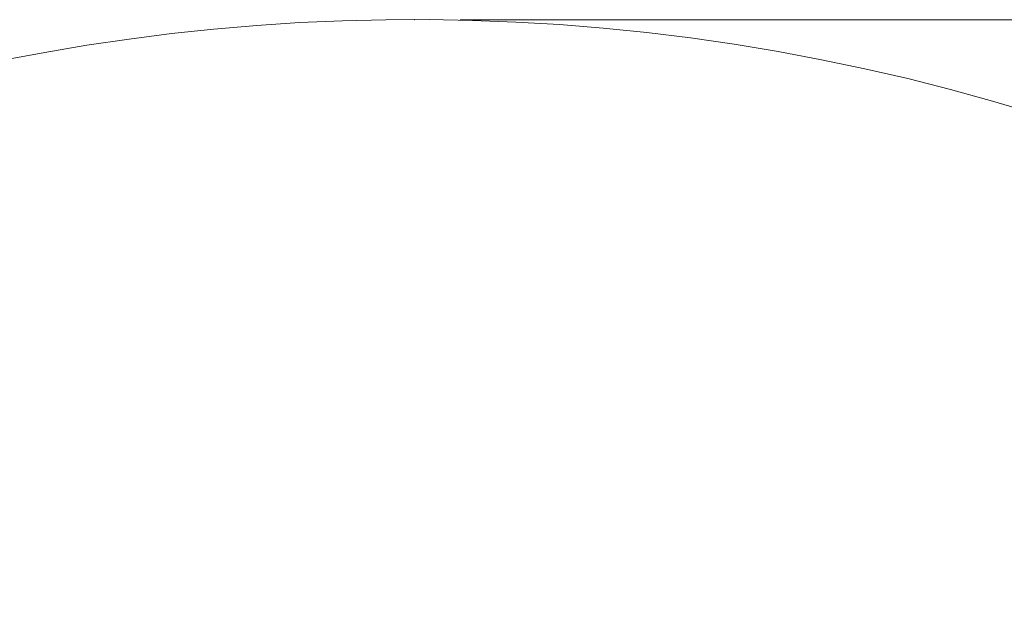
# Model space of a CAD drawing. Header units: millimetres. Extents: x 0 to 14900, y 0 to 10500.
# Tile 17 of 46: x 3319 to 4392, y 6973 to 7609. Entities that reach past the tile are written whole.
import ezdxf

# ---------------------------------------------------------------- set-up
doc = ezdxf.new("R2010")
doc.units = ezdxf.units.MM
doc.header["$LTSCALE"] = 25
doc.header["$PDSIZE"] = -1
doc.styles.add('SLDTEXTSTYLE0', font='TXT', dxfattribs={"width": 0.605})
doc.dimstyles.new('SLDDIMSTYLE0', dxfattribs={"dimtxt": 87.5, "dimasz": 87.5, "dimexe": 0, "dimexo": 0.0625, "dimgap": 21.875, "dimtad": 1, "dimdec": 0, "dimrnd": 1e-09, "dimzin": 12, "dimdsep": 46, "dimtxsty": 'SLDTEXTSTYLE0', "dimsah": 1, "dimcen": 0.09, "dimadec": 0, "dimazin": 3, "dimtfac": 1, "dimtofl": 0, "dimtmove": 0, "dimatfit": 3, "dimfxl": 1, "dimfrac": 2, "dimtolj": 1, "dimtzin": 12, "dimarcsym": 0})

# ---------------------------------------------------------------- blocks, each defined once
blk = doc.blocks.new('_D_4')
at = {"color": 7, "linetype": 'Continuous', "lineweight": 0}
for p, q in [((3798.9, 7609.1), (6718.3, 7609.1)), ((6680.8, 7609.1), (6680.8, 4544.3)), ((3927.7, 4544.3), (6718.3, 4544.3))]:
    blk.add_line(p, q, dxfattribs=at)
at = {"color": 7, "linetype": 'Continuous', "lineweight": 18}
for points in [[(6680.8, 7609.1), (6668.3, 7521.6), (6693.3, 7521.6)], [(6680.8, 4544.3), (6693.3, 4631.8), (6668.3, 4631.8)]]:
    blk.add_solid(points, dxfattribs=at)
at = {"color": 7, "linetype": 'Continuous', "lineweight": 18, "insert": (6568, 5943), "char_height": 87.5, "attachment_point": 1, "rotation": 90, "style": 'SLDTEXTSTYLE0'}
blk.add_mtext('3065', dxfattribs=at)

msp = doc.modelspace()

# ---------------------------------------------------------------- linework, layer by layer
at = {"color": 7, "linetype": 'Continuous', "lineweight": 18}
msp.add_arc((3748.8889757, 5324.2675931), 2284.8733767, 5, 155, dxfattribs=at)
at = {"color": 7, "linetype": 'Continuous', "lineweight": 0}
msp.add_point((3748.8889757, 7609.1409698), dxfattribs=at)

# ---------------------------------------------------------------- dimensions: what is measured, and where the dimension line sits
at = {"color": 7, "linetype": 'Continuous', "lineweight": 18}
dim = msp.add_linear_dim(base=(6680.8096111, 4544.2675931), p1=(3748.8889757, 7609.1409698), p2=(3877.6889757, 4544.2675931), angle=90, dimstyle='SLDDIMSTYLE0', dxfattribs=at)
dim.commit()
dim.dimension.update_dxf_attribs({"geometry": '_D_4', "text_midpoint": (6680.8096111, 6076.7042815), "dimtype": 160})

doc.saveas('drawing.dxf')
